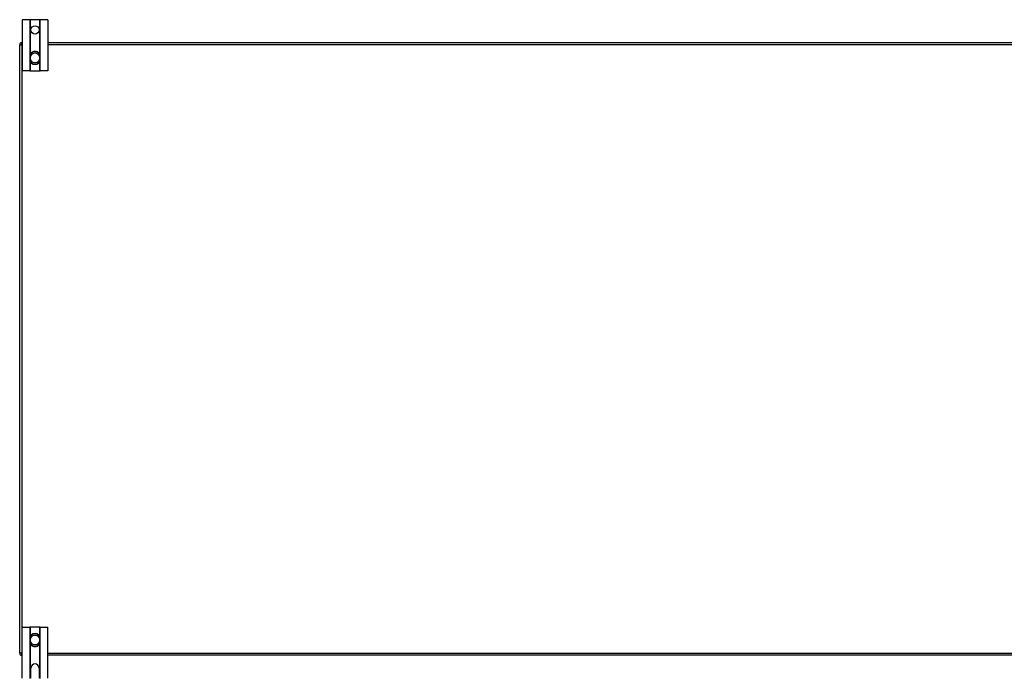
# Model space of a CAD drawing. Header units: inches. Extents: x 17 to 386, y 34 to 183.
# Tile 4 of 21: x 17 to 65, y 94 to 126. Entities that reach past the tile are written whole.
import ezdxf

# ---------------------------------------------------------------- set-up
doc = ezdxf.new("R2010")
doc.units = ezdxf.units.IN
doc.header["$MEASUREMENT"] = 0
doc.layers.add('Visible Edges(ANSI)', color=7, linetype='Continuous', lineweight=25)
doc.layers.add('Visible Tangent Edges(ANSI)', color=7, linetype='Continuous', lineweight=25)

msp = doc.modelspace()

# ---------------------------------------------------------------- linework, layer by layer
at = {"layer": 'Visible Edges(ANSI)'}
for p, q in [((17.296, 125.875), (16.923, 125.875)), ((16.923, 125.875), (16.923, 123.375)), ((17.326, 125.875), (17.296, 125.875)), ((17.769, 125.875), (17.326, 125.875)), ((17.799, 125.875), (17.769, 125.875)), ((18.173, 125.875), (17.799, 125.875)), ((18.173, 125.875), (18.173, 123.375)), ((16.798, 94.849), (16.798, 124.651)), ((16.897, 124.75), (16.923, 124.75)), ((18.173, 124.75), (87.423, 124.75)), ((17.311, 124.111), (17.311, 124.072)), ((17.311, 124.072), (17.311, 123.927)), ((17.311, 123.927), (17.311, 123.888)), ((17.784, 124.072), (17.784, 124.111)), ((17.784, 123.927), (17.784, 124.072)), ((17.784, 123.888), (17.784, 123.927)), ((17.296, 123.375), (16.923, 123.375)), ((17.296, 123.375), (17.326, 123.375)), ((17.326, 123.375), (17.769, 123.375)), ((17.769, 123.375), (17.799, 123.375)), ((18.173, 123.375), (17.799, 123.375)), ((16.923, 96.125), (17.296, 96.125)), ((16.923, 93.625), (16.923, 96.125)), ((17.326, 96.125), (17.296, 96.125)), ((17.769, 96.125), (17.326, 96.125)), ((17.799, 96.125), (17.769, 96.125)), ((17.799, 96.125), (18.173, 96.125)), ((18.173, 93.625), (18.173, 96.125)), ((17.311, 95.611), (17.311, 95.572)), ((17.311, 95.572), (17.311, 95.427)), ((17.784, 95.572), (17.784, 95.611)), ((17.784, 95.427), (17.784, 95.572)), ((17.311, 95.427), (17.311, 95.388)), ((17.784, 95.388), (17.784, 95.427)), ((16.923, 94.75), (16.897, 94.75)), ((87.423, 94.75), (18.173, 94.75)), ((17.345, 93.687), (17.345, 94.125)), ((17.751, 94.125), (17.751, 93.687))]:
    msp.add_line(p, q, dxfattribs=at)
at = {"layer": 'Visible Edges(ANSI)', "flags": 128}
for points in [[(17.443, 124.297), (17.433, 124.293), (17.424, 124.289), (17.415, 124.284), (17.406, 124.279), (17.397, 124.274), (17.389, 124.268), (17.381, 124.262), (17.374, 124.255), (17.367, 124.248), (17.36, 124.241), (17.353, 124.233), (17.347, 124.225), (17.342, 124.216), (17.337, 124.208), (17.332, 124.199), (17.328, 124.19), (17.324, 124.18), (17.321, 124.171), (17.318, 124.161), (17.315, 124.151), (17.314, 124.141), (17.312, 124.131), (17.312, 124.121), (17.311, 124.111)], [(17.784, 124.111), (17.783, 124.121), (17.783, 124.131), (17.781, 124.141), (17.78, 124.151), (17.777, 124.161), (17.774, 124.171), (17.771, 124.18), (17.767, 124.19), (17.763, 124.199), (17.758, 124.208), (17.753, 124.216), (17.748, 124.225), (17.742, 124.233), (17.735, 124.241), (17.728, 124.248), (17.721, 124.255), (17.714, 124.262), (17.706, 124.268), (17.698, 124.274), (17.689, 124.279), (17.68, 124.284), (17.671, 124.289), (17.662, 124.293), (17.653, 124.297)], [(17.311, 123.888), (17.312, 123.878), (17.312, 123.868), (17.314, 123.858), (17.315, 123.848), (17.318, 123.838), (17.321, 123.829), (17.324, 123.819), (17.328, 123.81), (17.332, 123.801), (17.336, 123.792), (17.342, 123.783), (17.347, 123.775), (17.353, 123.767), (17.36, 123.759), (17.366, 123.752), (17.374, 123.745), (17.381, 123.738), (17.389, 123.732), (17.397, 123.726), (17.406, 123.72), (17.415, 123.715), (17.424, 123.711), (17.433, 123.706), (17.443, 123.703)], [(17.653, 123.703), (17.662, 123.706), (17.671, 123.711), (17.68, 123.715), (17.689, 123.72), (17.698, 123.726), (17.706, 123.732), (17.714, 123.738), (17.721, 123.745), (17.729, 123.752), (17.735, 123.759), (17.742, 123.767), (17.748, 123.775), (17.753, 123.783), (17.759, 123.792), (17.763, 123.801), (17.767, 123.81), (17.771, 123.819), (17.774, 123.829), (17.777, 123.838), (17.78, 123.848), (17.781, 123.858), (17.783, 123.868), (17.783, 123.878), (17.784, 123.888)], [(17.443, 95.797), (17.433, 95.793), (17.424, 95.789), (17.415, 95.784), (17.406, 95.779), (17.397, 95.774), (17.389, 95.768), (17.381, 95.761), (17.374, 95.755), (17.366, 95.748), (17.36, 95.74), (17.353, 95.732), (17.347, 95.724), (17.342, 95.716), (17.336, 95.707), (17.332, 95.699), (17.328, 95.689), (17.324, 95.68), (17.321, 95.671), (17.318, 95.661), (17.315, 95.651), (17.314, 95.641), (17.312, 95.631), (17.312, 95.621), (17.311, 95.611)], [(17.784, 95.611), (17.783, 95.621), (17.783, 95.631), (17.781, 95.641), (17.78, 95.651), (17.777, 95.661), (17.774, 95.671), (17.771, 95.68), (17.767, 95.689), (17.763, 95.699), (17.759, 95.707), (17.753, 95.716), (17.748, 95.724), (17.742, 95.733), (17.735, 95.74), (17.729, 95.748), (17.721, 95.755), (17.714, 95.761), (17.706, 95.768), (17.698, 95.774), (17.689, 95.779), (17.68, 95.784), (17.671, 95.789), (17.662, 95.793), (17.653, 95.797)], [(17.311, 95.388), (17.312, 95.378), (17.312, 95.368), (17.314, 95.358), (17.315, 95.348), (17.318, 95.338), (17.321, 95.329), (17.324, 95.319), (17.328, 95.31), (17.332, 95.301), (17.337, 95.292), (17.342, 95.283), (17.347, 95.275), (17.353, 95.267), (17.36, 95.259), (17.367, 95.252), (17.374, 95.244), (17.381, 95.238), (17.389, 95.232), (17.397, 95.226), (17.406, 95.22), (17.415, 95.215), (17.424, 95.211), (17.433, 95.206), (17.443, 95.203)], [(17.653, 95.203), (17.662, 95.206), (17.671, 95.211), (17.68, 95.215), (17.689, 95.22), (17.698, 95.226), (17.706, 95.232), (17.714, 95.238), (17.721, 95.244), (17.728, 95.252), (17.735, 95.259), (17.742, 95.267), (17.748, 95.275), (17.753, 95.283), (17.758, 95.292), (17.763, 95.301), (17.767, 95.31), (17.771, 95.319), (17.774, 95.329), (17.777, 95.338), (17.78, 95.348), (17.781, 95.358), (17.783, 95.368), (17.783, 95.378), (17.784, 95.388)], [(17.296, 93.626), (17.295, 93.626), (17.295, 93.626), (17.295, 93.626), (17.294, 93.626), (17.294, 93.626), (17.293, 93.626), (17.293, 93.626), (17.293, 93.626), (17.292, 93.625), (17.292, 93.625), (17.291, 93.625), (17.291, 93.625), (17.29, 93.625), (17.289, 93.625), (17.289, 93.625), (17.288, 93.625), (17.288, 93.625), (17.287, 93.625), (17.286, 93.625), (17.286, 93.625), (17.285, 93.625), (17.284, 93.625), (17.283, 93.625), (17.283, 93.625)], [(17.326, 93.643), (17.325, 93.641), (17.323, 93.64), (17.322, 93.639), (17.32, 93.638), (17.319, 93.636), (17.317, 93.635), (17.315, 93.634), (17.314, 93.633), (17.312, 93.632), (17.311, 93.631), (17.309, 93.631), (17.307, 93.63), (17.306, 93.629), (17.304, 93.629), (17.303, 93.628), (17.302, 93.628), (17.301, 93.627), (17.3, 93.627), (17.299, 93.627), (17.298, 93.627), (17.297, 93.626), (17.296, 93.626), (17.296, 93.626), (17.296, 93.626)], [(17.799, 93.626), (17.799, 93.626), (17.799, 93.626), (17.798, 93.626), (17.797, 93.627), (17.796, 93.627), (17.795, 93.627), (17.794, 93.627), (17.793, 93.628), (17.792, 93.628), (17.791, 93.629), (17.789, 93.629), (17.788, 93.63), (17.786, 93.631), (17.785, 93.631), (17.783, 93.632), (17.781, 93.633), (17.78, 93.634), (17.778, 93.635), (17.776, 93.636), (17.775, 93.638), (17.773, 93.639), (17.772, 93.64), (17.77, 93.641), (17.769, 93.643)], [(17.813, 93.625), (17.812, 93.625), (17.811, 93.625), (17.81, 93.625), (17.81, 93.625), (17.809, 93.625), (17.808, 93.625), (17.807, 93.625), (17.807, 93.625), (17.806, 93.625), (17.806, 93.625), (17.805, 93.625), (17.804, 93.625), (17.804, 93.625), (17.803, 93.625), (17.803, 93.625), (17.802, 93.626), (17.802, 93.626), (17.802, 93.626), (17.801, 93.626), (17.801, 93.626), (17.8, 93.626), (17.8, 93.626), (17.8, 93.626), (17.799, 93.626)]]:
    msp.add_lwpolyline(points, dxfattribs=at)
at = {"layer": 'Visible Edges(ANSI)'}
msp.add_circle((17.548, 125.375), 0.203, dxfattribs=at)
for centre, radius, start, end in [((16.897, 124.651), 0.099, 90, 180), ((17.548, 124), 0.315, 70.5288, 109.4712), ((17.548, 124), 0.315, 250.5288, 289.4712), ((17.548, 95.5), 0.315, 70.5288, 109.4712), ((17.548, 95.5), 0.315, 250.5288, 289.4712), ((16.897, 94.849), 0.099, 180, 270), ((17.548, 94.125), 0.203, 0, 180), ((17.283, 93.687), 0.062, 314.9335, 0), ((17.813, 93.687), 0.062, 180, 225.0665)]:
    msp.add_arc(centre, radius, start, end, dxfattribs=at)
at = {"layer": 'Visible Tangent Edges(ANSI)'}
for p, q in [((17.296, 125.875), (17.296, 123.375)), ((17.326, 124.186), (17.326, 125.875)), ((17.769, 125.875), (17.769, 124.186)), ((17.799, 123.375), (17.799, 125.875)), ((16.798, 124.651), (16.897, 124.651)), ((16.897, 124.651), (16.897, 124.75)), ((16.897, 124.651), (16.897, 94.849)), ((16.923, 124.651), (16.897, 124.651)), ((87.423, 124.651), (18.173, 124.651)), ((17.311, 124.072), (17.331, 124.072)), ((17.311, 123.927), (17.331, 123.927)), ((17.331, 123.927), (17.331, 124.072)), ((17.444, 124.291), (17.443, 124.297)), ((17.651, 124.291), (17.653, 124.297)), ((17.784, 124.072), (17.764, 124.072)), ((17.764, 124.072), (17.764, 123.927)), ((17.784, 123.927), (17.764, 123.927)), ((17.326, 123.375), (17.326, 123.813)), ((17.443, 123.703), (17.444, 123.708)), ((17.653, 123.703), (17.651, 123.708)), ((17.769, 123.813), (17.769, 123.375)), ((17.296, 96.125), (17.296, 93.626)), ((17.326, 95.686), (17.326, 96.125)), ((17.769, 96.125), (17.769, 95.686)), ((17.799, 93.626), (17.799, 96.125)), ((17.311, 95.572), (17.331, 95.572)), ((17.331, 95.427), (17.331, 95.572)), ((17.443, 95.797), (17.444, 95.791)), ((17.653, 95.797), (17.651, 95.791)), ((17.784, 95.572), (17.764, 95.572)), ((17.764, 95.572), (17.764, 95.427)), ((17.311, 95.427), (17.331, 95.427)), ((17.326, 93.643), (17.326, 95.313)), ((17.444, 95.208), (17.443, 95.203)), ((17.651, 95.208), (17.653, 95.203)), ((17.784, 95.427), (17.764, 95.427)), ((17.769, 95.313), (17.769, 93.643)), ((16.897, 94.849), (16.798, 94.849)), ((16.897, 94.849), (16.923, 94.849)), ((16.897, 94.75), (16.897, 94.849)), ((18.173, 94.849), (87.423, 94.849))]:
    msp.add_line(p, q, dxfattribs=at)
at = {"layer": 'Visible Tangent Edges(ANSI)', "flags": 128}
for points in [[(17.328, 124.113), (17.328, 124.122), (17.328, 124.132), (17.328, 124.141), (17.33, 124.151), (17.331, 124.16), (17.333, 124.17), (17.336, 124.179), (17.339, 124.188), (17.343, 124.197), (17.347, 124.205), (17.351, 124.214), (17.356, 124.222), (17.362, 124.23), (17.367, 124.237), (17.374, 124.244), (17.38, 124.251), (17.387, 124.258), (17.395, 124.264), (17.402, 124.269), (17.41, 124.275), (17.418, 124.279), (17.427, 124.284), (17.436, 124.288), (17.444, 124.291)], [(17.331, 124.072), (17.331, 124.074), (17.331, 124.076), (17.331, 124.077), (17.331, 124.079), (17.33, 124.081), (17.33, 124.082), (17.33, 124.084), (17.33, 124.086), (17.33, 124.087), (17.33, 124.089), (17.33, 124.091), (17.33, 124.092), (17.33, 124.094), (17.329, 124.096), (17.329, 124.097), (17.329, 124.099), (17.329, 124.101), (17.329, 124.102), (17.329, 124.104), (17.329, 124.106), (17.329, 124.107), (17.328, 124.109), (17.328, 124.111), (17.328, 124.113)], [(17.328, 123.887), (17.328, 123.889), (17.328, 123.89), (17.329, 123.892), (17.329, 123.894), (17.329, 123.895), (17.329, 123.897), (17.329, 123.899), (17.329, 123.9), (17.329, 123.902), (17.329, 123.904), (17.33, 123.906), (17.33, 123.907), (17.33, 123.909), (17.33, 123.911), (17.33, 123.912), (17.33, 123.914), (17.33, 123.916), (17.33, 123.917), (17.33, 123.919), (17.331, 123.921), (17.331, 123.922), (17.331, 123.924), (17.331, 123.926), (17.331, 123.927)], [(17.651, 124.291), (17.659, 124.288), (17.668, 124.284), (17.677, 124.279), (17.685, 124.275), (17.693, 124.269), (17.7, 124.264), (17.708, 124.258), (17.715, 124.251), (17.721, 124.244), (17.728, 124.237), (17.733, 124.23), (17.739, 124.222), (17.744, 124.214), (17.748, 124.205), (17.752, 124.197), (17.756, 124.188), (17.759, 124.179), (17.762, 124.17), (17.764, 124.16), (17.766, 124.151), (17.767, 124.141), (17.767, 124.132), (17.767, 124.122), (17.767, 124.113)], [(17.767, 124.113), (17.767, 124.111), (17.767, 124.109), (17.766, 124.107), (17.766, 124.106), (17.766, 124.104), (17.766, 124.102), (17.766, 124.101), (17.766, 124.099), (17.766, 124.097), (17.766, 124.096), (17.765, 124.094), (17.765, 124.092), (17.765, 124.091), (17.765, 124.089), (17.765, 124.087), (17.765, 124.086), (17.765, 124.084), (17.765, 124.082), (17.765, 124.081), (17.764, 124.079), (17.764, 124.077), (17.764, 124.076), (17.764, 124.074), (17.764, 124.072)], [(17.764, 123.927), (17.764, 123.926), (17.764, 123.924), (17.764, 123.922), (17.764, 123.921), (17.765, 123.919), (17.765, 123.917), (17.765, 123.916), (17.765, 123.914), (17.765, 123.912), (17.765, 123.911), (17.765, 123.909), (17.765, 123.907), (17.765, 123.906), (17.766, 123.904), (17.766, 123.902), (17.766, 123.9), (17.766, 123.899), (17.766, 123.897), (17.766, 123.895), (17.766, 123.894), (17.766, 123.892), (17.767, 123.89), (17.767, 123.889), (17.767, 123.887)], [(17.444, 123.708), (17.436, 123.712), (17.427, 123.716), (17.418, 123.72), (17.41, 123.725), (17.402, 123.73), (17.394, 123.736), (17.387, 123.742), (17.38, 123.749), (17.373, 123.755), (17.367, 123.763), (17.361, 123.77), (17.356, 123.778), (17.351, 123.786), (17.347, 123.794), (17.343, 123.803), (17.339, 123.812), (17.336, 123.821), (17.333, 123.83), (17.331, 123.839), (17.33, 123.849), (17.328, 123.858), (17.328, 123.868), (17.328, 123.877), (17.328, 123.887)], [(17.767, 123.887), (17.767, 123.877), (17.767, 123.868), (17.767, 123.858), (17.766, 123.849), (17.764, 123.839), (17.762, 123.83), (17.759, 123.821), (17.756, 123.812), (17.752, 123.803), (17.748, 123.794), (17.744, 123.786), (17.739, 123.778), (17.734, 123.77), (17.728, 123.763), (17.722, 123.755), (17.715, 123.749), (17.708, 123.742), (17.701, 123.736), (17.693, 123.73), (17.685, 123.725), (17.677, 123.72), (17.668, 123.716), (17.659, 123.712), (17.651, 123.708)], [(17.328, 95.613), (17.328, 95.622), (17.328, 95.632), (17.328, 95.641), (17.33, 95.651), (17.331, 95.66), (17.333, 95.669), (17.336, 95.679), (17.339, 95.688), (17.343, 95.696), (17.347, 95.705), (17.351, 95.713), (17.356, 95.721), (17.361, 95.729), (17.367, 95.737), (17.373, 95.744), (17.38, 95.751), (17.387, 95.757), (17.394, 95.763), (17.402, 95.769), (17.41, 95.774), (17.418, 95.779), (17.427, 95.784), (17.436, 95.788), (17.444, 95.791)], [(17.331, 95.572), (17.331, 95.574), (17.331, 95.576), (17.331, 95.577), (17.331, 95.579), (17.33, 95.581), (17.33, 95.582), (17.33, 95.584), (17.33, 95.586), (17.33, 95.587), (17.33, 95.589), (17.33, 95.591), (17.33, 95.592), (17.33, 95.594), (17.329, 95.596), (17.329, 95.597), (17.329, 95.599), (17.329, 95.601), (17.329, 95.602), (17.329, 95.604), (17.329, 95.606), (17.329, 95.607), (17.328, 95.609), (17.328, 95.611), (17.328, 95.613)], [(17.651, 95.791), (17.659, 95.788), (17.668, 95.784), (17.677, 95.779), (17.685, 95.774), (17.693, 95.769), (17.701, 95.763), (17.708, 95.757), (17.715, 95.751), (17.722, 95.744), (17.728, 95.737), (17.734, 95.729), (17.739, 95.721), (17.744, 95.713), (17.748, 95.705), (17.752, 95.696), (17.756, 95.688), (17.759, 95.679), (17.762, 95.669), (17.764, 95.66), (17.766, 95.651), (17.767, 95.641), (17.767, 95.632), (17.767, 95.622), (17.767, 95.613)], [(17.767, 95.613), (17.767, 95.611), (17.767, 95.609), (17.766, 95.607), (17.766, 95.606), (17.766, 95.604), (17.766, 95.602), (17.766, 95.601), (17.766, 95.599), (17.766, 95.597), (17.766, 95.596), (17.765, 95.594), (17.765, 95.592), (17.765, 95.591), (17.765, 95.589), (17.765, 95.587), (17.765, 95.586), (17.765, 95.584), (17.765, 95.582), (17.765, 95.581), (17.764, 95.579), (17.764, 95.577), (17.764, 95.576), (17.764, 95.574), (17.764, 95.572)], [(17.328, 95.387), (17.328, 95.389), (17.328, 95.39), (17.329, 95.392), (17.329, 95.394), (17.329, 95.395), (17.329, 95.397), (17.329, 95.399), (17.329, 95.4), (17.329, 95.402), (17.329, 95.404), (17.33, 95.406), (17.33, 95.407), (17.33, 95.409), (17.33, 95.411), (17.33, 95.412), (17.33, 95.414), (17.33, 95.416), (17.33, 95.417), (17.33, 95.419), (17.331, 95.421), (17.331, 95.422), (17.331, 95.424), (17.331, 95.426), (17.331, 95.427)], [(17.444, 95.208), (17.436, 95.212), (17.427, 95.216), (17.418, 95.22), (17.41, 95.225), (17.402, 95.23), (17.395, 95.236), (17.387, 95.242), (17.38, 95.248), (17.374, 95.255), (17.367, 95.262), (17.362, 95.27), (17.356, 95.278), (17.351, 95.286), (17.347, 95.294), (17.343, 95.303), (17.339, 95.312), (17.336, 95.321), (17.333, 95.33), (17.331, 95.339), (17.33, 95.349), (17.328, 95.358), (17.328, 95.368), (17.328, 95.377), (17.328, 95.387)], [(17.767, 95.387), (17.767, 95.377), (17.767, 95.368), (17.767, 95.358), (17.766, 95.349), (17.764, 95.339), (17.762, 95.33), (17.759, 95.321), (17.756, 95.312), (17.752, 95.303), (17.748, 95.294), (17.744, 95.286), (17.739, 95.278), (17.733, 95.27), (17.728, 95.262), (17.721, 95.255), (17.715, 95.248), (17.708, 95.242), (17.7, 95.236), (17.693, 95.23), (17.685, 95.225), (17.677, 95.22), (17.668, 95.216), (17.659, 95.212), (17.651, 95.208)], [(17.764, 95.427), (17.764, 95.426), (17.764, 95.424), (17.764, 95.422), (17.764, 95.421), (17.765, 95.419), (17.765, 95.417), (17.765, 95.416), (17.765, 95.414), (17.765, 95.412), (17.765, 95.411), (17.765, 95.409), (17.765, 95.407), (17.765, 95.406), (17.766, 95.404), (17.766, 95.402), (17.766, 95.4), (17.766, 95.399), (17.766, 95.397), (17.766, 95.395), (17.766, 95.394), (17.766, 95.392), (17.767, 95.39), (17.767, 95.389), (17.767, 95.387)]]:
    msp.add_lwpolyline(points, dxfattribs=at)
at = {"layer": 'Visible Tangent Edges(ANSI)'}
for centre, radius, start, end in [((17.548, 124), 0.228, 18.5086, 161.4914), ((17.548, 124), 0.228, 198.5086, 341.4914), ((17.548, 124), 0.309, 70.5288, 109.4712), ((17.548, 124), 0.309, 250.5288, 289.4712), ((17.548, 95.5), 0.228, 18.5086, 161.4914), ((17.548, 95.5), 0.309, 70.5288, 109.4712), ((17.548, 95.5), 0.228, 198.5086, 341.4914), ((17.548, 95.5), 0.309, 250.5288, 289.4712)]:
    msp.add_arc(centre, radius, start, end, dxfattribs=at)
for centre, major_axis, start_param, end_param in [((17.331, 124.111), (-0.0197, 0), 4.854218, 6.283185), ((17.764, 124.111), (0.0197, 0), 0, 1.428968), ((17.331, 123.888), (-0.0197, 0), 0, 1.428968), ((17.764, 123.888), (0.0197, 0), 4.854218, 6.283185), ((17.331, 95.611), (-0.0197, 0), 4.854218, 6.283185), ((17.764, 95.611), (0.0197, 0), 0, 1.428968), ((17.331, 95.388), (-0.0197, 0), 0, 1.428968), ((17.764, 95.388), (0.0197, 0), 4.854218, 6.283185)]:
    msp.add_ellipse(centre, major_axis=major_axis, ratio=0.07343, start_param=start_param, end_param=end_param, dxfattribs=at)

doc.saveas('drawing.dxf')
